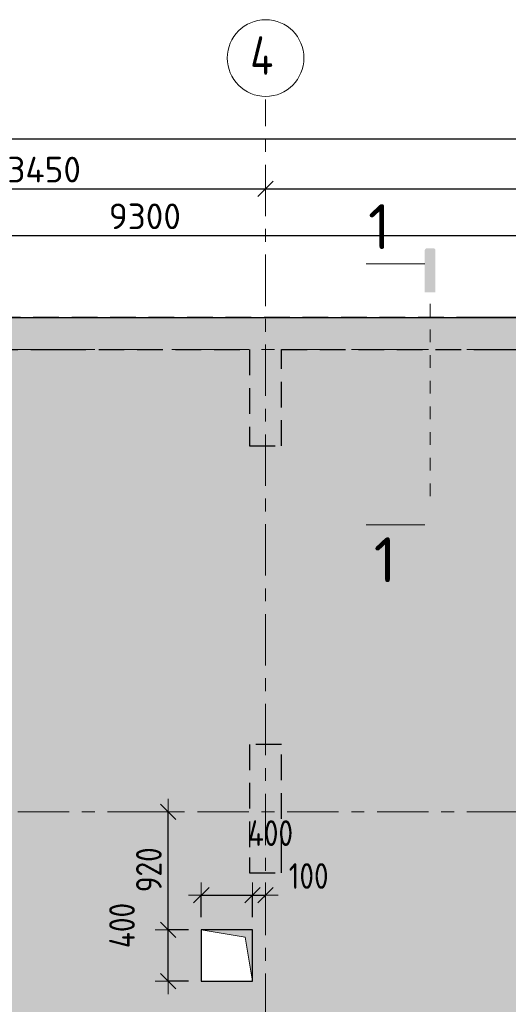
# Model space of a CAD drawing. Header units: metres. Extents: x -38 to 89, y -15 to 19.
# Tile 38 of 120: x 10.68 to 14.49, y 11.3 to 18.97. Entities that reach past the tile are written whole.
import ezdxf

# ---------------------------------------------------------------- set-up
doc = ezdxf.new("R2010")
doc.units = ezdxf.units.M
doc.header["$PDMODE"] = 65
for name, pattern in [('______11', [0.5, 0.4, -0.05, 0, -0.05]), ('______2', [0.27, 0.2, -0.07]), ('______5', [1.1, 0.8, -0.1, 0.1, -0.1]), ('______9', [0.1, 0, -0.1])]:
    doc.linetypes.add(name, pattern=pattern)
for name, color, linetype, lineweight in [('XR$2$Осевая линия (1)', 7, '______5', 13), ('XR$2$Размерная линия (1)', 7, 'Continuous', 13), ('XR$3$Перекрытие (1)', 7, 'Continuous', 35), ('XR$4$Заливка', 7, 'Continuous', 13), ('XR$4$Перекрытие (1)', 7, 'Continuous', 35), ('XR$4$Размерная линия (1)', 7, 'Continuous', 13), ('XR$6$Стена (1)', 7, 'Continuous', 35)]:
    doc.layers.add(name, color=color, linetype=linetype, lineweight=lineweight)
doc.layers.add('XR$3$Макрос проема_ отверстия', color=7, linetype='Continuous', lineweight=13, true_color=0x2d2d2d)
doc.styles.add('ISOCPEUR', font='txt')
doc.dimstyles.new('DIMSTYLE_3', dxfattribs={"dimtxt": 0.2, "dimasz": 0.2, "dimexe": 0, "dimexo": 0, "dimgap": 0.1, "dimtad": 2, "dimdec": 0, "dimlfac": 1000, "dimrnd": 5, "dimzin": 12, "dimdsep": 46, "dimtxsty": 'ISOCPEUR', "dimblk1": 'ALL_ML_STRICH', "dimblk2": 'ALL_ML_STRICH', "dimsah": 1, "dimcen": 0, "dimclrd": 7, "dimclre": 256, "dimclrt": 7, "dimadec": 0, "dimazin": 0, "dimtfac": 1, "dimtdec": 0, "dimtix": 1, "dimtmove": 2, "dimatfit": 3, "dimfxl": 0, "dimtzin": 0, "dimlwd": 0, "dimlwe": -3, "dimarcsym": 0})
doc.dimstyles.new('DIMSTYLE_6', dxfattribs={"dimtxt": 0.2, "dimasz": 0.2, "dimexe": 0, "dimexo": 0, "dimgap": 0.1, "dimtad": 2, "dimdec": 0, "dimlfac": 1000, "dimrnd": 5, "dimzin": 12, "dimdsep": 46, "dimtxsty": 'ISOCPEUR', "dimblk1": 'ALL_ML_STRICH', "dimblk2": 'ALL_ML_STRICH', "dimsah": 1, "dimcen": 0, "dimclrd": 7, "dimclre": 256, "dimclrt": 7, "dimadec": 0, "dimazin": 0, "dimtfac": 1, "dimtdec": 0, "dimtix": 1, "dimtmove": 2, "dimatfit": 3, "dimfxl": 0, "dimtvp": 1.2, "dimtzin": 0, "dimlwd": 0, "dimlwe": -3, "dimarcsym": 0})

# ---------------------------------------------------------------- blocks, each defined once
blk = doc.blocks.new('ALL_ML_STRICH')
at = {"color": 0, "linetype": 'ByBlock', "lineweight": -2}
for p, q in [((0, -0.5), (0, 0.5)), ((-1, 0), (0.5, 0)), ((-0.3, -0.3), (0.3, 0.3))]:
    blk.add_line(p, q, dxfattribs=at)
blk = doc.blocks.new('*D19')
at = {"layer": 'DEFPOINTS', "color": 7, "linetype": 'Continuous', "lineweight": 13, "transparency": 33554687}
for p in [(0.5, 18.0429), (0.5, 17.9468), (61.6, 17.1197)]:
    blk.add_point(p, dxfattribs=at)
at = {"layer": 'XR$2$Размерная линия (1)', "color": 9, "linetype": 'Continuous', "lineweight": -2, "true_color": 0xc7c7c7, "transparency": 33554687}
for p, q in [((0.5, 17.9668), (0.5, 18.0429)), ((61.6, 17.1397), (61.6, 18.0429))]:
    blk.add_line(p, q, dxfattribs=at)
at = {"layer": 'XR$2$Размерная линия (1)', "color": 7, "linetype": 'Continuous', "lineweight": -2, "transparency": 33554687}
blk.add_line((0.5, 18.0429), (61.6, 18.0429), dxfattribs=at)
at = {"layer": 'XR$2$Размерная линия (1)', "color": 7, "linetype": 'Continuous', "lineweight": 13, "transparency": 33554687, "xscale": 0.2, "yscale": 0.2, "zscale": 0.2, "rotation": 180}
blk.add_blockref('ALL_ML_STRICH', (0.5, 18.0429), dxfattribs=at)
at = {"layer": 'XR$2$Размерная линия (1)', "color": 7, "linetype": 'Continuous', "lineweight": 13, "transparency": 33554687, "xscale": 0.2, "yscale": 0.2, "zscale": 0.2}
blk.add_blockref('ALL_ML_STRICH', (61.6, 18.0429), dxfattribs=at)
at = {"layer": 'XR$2$Размерная линия (1)', "color": 7, "linetype": 'Continuous', "lineweight": 13, "transparency": 33554687, "insert": (31.1, 18.1929), "char_height": 0.2, "width": 1, "attachment_point": 5, "style": 'ISOCPEUR'}
blk.add_mtext('\\A1;{61100}', dxfattribs=at)
blk = doc.blocks.new('*D22')
at = {"layer": 'DEFPOINTS', "color": 7, "linetype": 'Continuous', "lineweight": 13, "transparency": 33554687}
for p in [(9.15, 17.6962), (9.15, 17.6528), (12.6, 17.6312)]:
    blk.add_point(p, dxfattribs=at)
at = {"layer": 'XR$2$Размерная линия (1)', "color": 9, "linetype": 'Continuous', "lineweight": -2, "true_color": 0xc7c7c7, "transparency": 33554687}
for p, q in [((9.15, 17.6762), (9.15, 17.6528)), ((12.6, 17.6512), (12.6, 17.6528))]:
    blk.add_line(p, q, dxfattribs=at)
at = {"layer": 'XR$2$Размерная линия (1)', "color": 7, "linetype": 'Continuous', "lineweight": -2, "transparency": 33554687}
blk.add_line((9.15, 17.6528), (12.6, 17.6528), dxfattribs=at)
at = {"layer": 'XR$2$Размерная линия (1)', "color": 7, "linetype": 'Continuous', "lineweight": 13, "transparency": 33554687, "xscale": 0.2, "yscale": 0.2, "zscale": 0.2, "rotation": 180}
blk.add_blockref('ALL_ML_STRICH', (9.15, 17.6528), dxfattribs=at)
at = {"layer": 'XR$2$Размерная линия (1)', "color": 7, "linetype": 'Continuous', "lineweight": 13, "transparency": 33554687, "xscale": 0.2, "yscale": 0.2, "zscale": 0.2}
blk.add_blockref('ALL_ML_STRICH', (12.6, 17.6528), dxfattribs=at)
at = {"layer": 'XR$2$Размерная линия (1)', "color": 7, "linetype": 'Continuous', "lineweight": 13, "transparency": 33554687, "insert": (10.875, 17.8028), "char_height": 0.2, "width": 0.8, "attachment_point": 5, "style": 'ISOCPEUR'}
blk.add_mtext('\\A1;{3450}', dxfattribs=at)
blk = doc.blocks.new('*D23')
at = {"layer": 'DEFPOINTS', "color": 7, "linetype": 'Continuous', "lineweight": 13, "transparency": 33554687}
for p in [(19.08, 18.0574), (12.6, 17.6528), (12.6, 17.6312)]:
    blk.add_point(p, dxfattribs=at)
at = {"layer": 'XR$2$Размерная линия (1)', "color": 9, "linetype": 'Continuous', "lineweight": -2, "true_color": 0xc7c7c7, "transparency": 33554687}
for p, q in [((19.08, 18.0374), (19.08, 17.6528)), ((12.6, 17.6512), (12.6, 17.6528))]:
    blk.add_line(p, q, dxfattribs=at)
at = {"layer": 'XR$2$Размерная линия (1)', "color": 7, "linetype": 'Continuous', "lineweight": -2, "transparency": 33554687}
blk.add_line((12.6, 17.6528), (19.08, 17.6528), dxfattribs=at)
at = {"layer": 'XR$2$Размерная линия (1)', "color": 7, "linetype": 'Continuous', "lineweight": 13, "transparency": 33554687, "xscale": 0.2, "yscale": 0.2, "zscale": 0.2, "rotation": 180}
blk.add_blockref('ALL_ML_STRICH', (12.6, 17.6528), dxfattribs=at)
at = {"layer": 'XR$2$Размерная линия (1)', "color": 7, "linetype": 'Continuous', "lineweight": 13, "transparency": 33554687, "xscale": 0.2, "yscale": 0.2, "zscale": 0.2}
blk.add_blockref('ALL_ML_STRICH', (19.08, 17.6528), dxfattribs=at)
at = {"layer": 'XR$2$Размерная линия (1)', "color": 7, "linetype": 'Continuous', "lineweight": 13, "transparency": 33554687, "insert": (15.84, 17.8028), "char_height": 0.2, "width": 0.8, "attachment_point": 5, "style": 'ISOCPEUR'}
blk.add_mtext('\\A1;{6480}', dxfattribs=at)
blk = doc.blocks.new('Отображение проема', base_point=(-1.158, -49.309))
at = {"layer": 'XR$3$Макрос проема_ отверстия', "true_color": 0x000000, "transparency": 33554687}
blk.add_hatch(color=18, dxfattribs=at).paths.add_polyline_path([(-1.158, -50.109), (-1.045, -49.423), (-0.358, -49.309), (-1.158, -49.309)])
at = {"layer": 'XR$3$Макрос проема_ отверстия', "transparency": 33554687}
for p, q in [((-1.158, -50.109), (-1.158, -49.309)), ((-1.158, -49.309), (-0.358, -49.309)), ((-1.045, -49.423), (-0.358, -49.309)), ((-1.158, -50.109), (-1.045, -49.423))]:
    blk.add_line(p, q, dxfattribs=at)
blk = doc.blocks.new('*D125')
at = {"layer": 'DEFPOINTS', "color": 7, "linetype": 'Continuous', "lineweight": 13, "transparency": 33554687}
for p in [(12.1, 12.1498), (12.1, 11.88), (12.5, 11.88)]:
    blk.add_point(p, dxfattribs=at)
at = {"layer": 'XR$4$Размерная линия (1)', "color": 9, "linetype": 'Continuous', "lineweight": -2, "true_color": 0xc7c7c7, "transparency": 33554687}
for p, q in [((12.1, 11.98), (12.1, 12.1498)), ((12.5, 11.98), (12.5, 12.1498))]:
    blk.add_line(p, q, dxfattribs=at)
at = {"layer": 'XR$4$Размерная линия (1)', "color": 7, "linetype": 'Continuous', "lineweight": -2, "transparency": 33554687}
blk.add_line((12.1, 12.1498), (12.5, 12.1498), dxfattribs=at)
at = {"layer": 'XR$4$Размерная линия (1)', "color": 7, "linetype": 'Continuous', "lineweight": 13, "transparency": 33554687, "xscale": 0.2, "yscale": 0.2, "zscale": 0.2, "rotation": 180}
blk.add_blockref('ALL_ML_STRICH', (12.1, 12.1498), dxfattribs=at)
at = {"layer": 'XR$4$Размерная линия (1)', "color": 7, "linetype": 'Continuous', "lineweight": 13, "transparency": 33554687, "xscale": 0.2, "yscale": 0.2, "zscale": 0.2}
blk.add_blockref('ALL_ML_STRICH', (12.5, 12.1498), dxfattribs=at)
at = {"layer": 'XR$4$Размерная линия (1)', "color": 7, "linetype": 'Continuous', "lineweight": 13, "transparency": 33554687, "insert": (12.6391, 12.6337), "char_height": 0.2, "width": 0.5, "attachment_point": 5, "style": 'ISOCPEUR'}
blk.add_mtext('\\W0.83;\\A1;{400}', dxfattribs=at)
blk = doc.blocks.new('*D126')
at = {"layer": 'DEFPOINTS', "color": 7, "linetype": 'Continuous', "lineweight": 13, "transparency": 33554687}
for p in [(12.5, 12.1498), (12.6, 12.031), (12.5, 11.88)]:
    blk.add_point(p, dxfattribs=at)
at = {"layer": 'XR$4$Размерная линия (1)', "color": 9, "linetype": 'Continuous', "lineweight": -2, "true_color": 0xc7c7c7, "transparency": 33554687}
for p, q in [((12.5, 11.98), (12.5, 12.1498)), ((12.6, 12.131), (12.6, 12.1498))]:
    blk.add_line(p, q, dxfattribs=at)
at = {"layer": 'XR$4$Размерная линия (1)', "color": 7, "linetype": 'Continuous', "lineweight": -2, "transparency": 33554687}
blk.add_line((12.5, 12.1498), (12.6, 12.1498), dxfattribs=at)
at = {"layer": 'XR$4$Размерная линия (1)', "color": 7, "linetype": 'Continuous', "lineweight": 13, "transparency": 33554687, "xscale": 0.2, "yscale": 0.2, "zscale": 0.2, "rotation": 180}
blk.add_blockref('ALL_ML_STRICH', (12.5, 12.1498), dxfattribs=at)
at = {"layer": 'XR$4$Размерная линия (1)', "color": 7, "linetype": 'Continuous', "lineweight": 13, "transparency": 33554687, "xscale": 0.2, "yscale": 0.2, "zscale": 0.2}
blk.add_blockref('ALL_ML_STRICH', (12.6, 12.1498), dxfattribs=at)
at = {"layer": 'XR$4$Размерная линия (1)', "color": 7, "linetype": 'Continuous', "lineweight": 13, "transparency": 33554687, "insert": (12.9369, 12.2996), "char_height": 0.2, "width": 0.5, "attachment_point": 5, "style": 'ISOCPEUR'}
blk.add_mtext('\\W0.83;\\A1;{100}', dxfattribs=at)
blk = doc.blocks.new('*D132')
at = {"layer": 'DEFPOINTS', "color": 7, "linetype": 'Continuous', "lineweight": 13, "transparency": 33554687}
for p in [(12.1, 11.88), (11.8413, 11.48), (12.1, 11.48)]:
    blk.add_point(p, dxfattribs=at)
at = {"layer": 'XR$4$Размерная линия (1)', "color": 9, "linetype": 'Continuous', "lineweight": -2, "true_color": 0xc7c7c7, "transparency": 33554687}
for p, q in [((12, 11.88), (11.8413, 11.88)), ((12, 11.48), (11.8413, 11.48))]:
    blk.add_line(p, q, dxfattribs=at)
at = {"layer": 'XR$4$Размерная линия (1)', "color": 7, "linetype": 'Continuous', "lineweight": -2, "transparency": 33554687}
blk.add_line((11.8413, 11.48), (11.8413, 11.88), dxfattribs=at)
at = {"layer": 'XR$4$Размерная линия (1)', "color": 7, "linetype": 'Continuous', "lineweight": 13, "transparency": 33554687, "xscale": 0.2, "yscale": 0.2, "zscale": 0.2}
for p, rotation in [((11.8413, 11.88), 90), ((11.8413, 11.48), 270)]:
    blk.add_blockref('ALL_ML_STRICH', p, dxfattribs=dict(at, rotation=rotation))
at = {"layer": 'XR$4$Размерная линия (1)', "color": 7, "linetype": 'Continuous', "lineweight": 13, "transparency": 33554687, "insert": (11.482, 11.9139), "char_height": 0.2, "width": 0.5, "attachment_point": 5, "rotation": 90, "style": 'ISOCPEUR'}
blk.add_mtext('\\W0.83;\\A1;{400}', dxfattribs=at)
blk = doc.blocks.new('*D133')
at = {"layer": 'DEFPOINTS', "color": 7, "linetype": 'Continuous', "lineweight": 13, "transparency": 33554687}
for p in [(11.9385, 12.8), (11.8413, 11.88), (12.1, 11.88)]:
    blk.add_point(p, dxfattribs=at)
at = {"layer": 'XR$4$Размерная линия (1)', "color": 9, "linetype": 'Continuous', "lineweight": -2, "true_color": 0xc7c7c7, "transparency": 33554687}
for p, q in [((11.8413, 12.8), (11.8413, 12.8)), ((12, 11.88), (11.8413, 11.88))]:
    blk.add_line(p, q, dxfattribs=at)
at = {"layer": 'XR$4$Размерная линия (1)', "color": 7, "linetype": 'Continuous', "lineweight": -2, "transparency": 33554687}
blk.add_line((11.8413, 11.88), (11.8413, 12.8), dxfattribs=at)
at = {"layer": 'XR$4$Размерная линия (1)', "color": 7, "linetype": 'Continuous', "lineweight": 13, "transparency": 33554687, "xscale": 0.2, "yscale": 0.2, "zscale": 0.2}
for p, rotation in [((11.8413, 12.8), 90), ((11.8413, 11.88), 270)]:
    blk.add_blockref('ALL_ML_STRICH', p, dxfattribs=dict(at, rotation=rotation))
at = {"layer": 'XR$4$Размерная линия (1)', "color": 7, "linetype": 'Continuous', "lineweight": 13, "transparency": 33554687, "insert": (11.6913, 12.3483), "char_height": 0.2, "width": 0.5, "attachment_point": 5, "rotation": 90, "style": 'ISOCPEUR'}
blk.add_mtext('\\W0.83;\\A1;{920}', dxfattribs=at)
blk = doc.blocks.new('*D499')
at = {"layer": 'DEFPOINTS', "color": 7, "linetype": 'Continuous', "lineweight": 13, "transparency": 33554687}
for p in [(7, 17.2887), (7, 16.65), (16.3, 16.65)]:
    blk.add_point(p, dxfattribs=at)
at = {"layer": 'XR$4$Размерная линия (1)', "color": 9, "linetype": 'Continuous', "lineweight": -2, "true_color": 0xc7c7c7, "transparency": 33554687}
for p, q in [((7, 16.75), (7, 17.2887)), ((16.3, 16.75), (16.3, 17.2887))]:
    blk.add_line(p, q, dxfattribs=at)
at = {"layer": 'XR$4$Размерная линия (1)', "color": 7, "linetype": 'Continuous', "lineweight": -2, "transparency": 33554687}
blk.add_line((7, 17.2887), (16.3, 17.2887), dxfattribs=at)
at = {"layer": 'XR$4$Размерная линия (1)', "color": 7, "linetype": 'Continuous', "lineweight": 13, "transparency": 33554687, "xscale": 0.2, "yscale": 0.2, "zscale": 0.2, "rotation": 180}
blk.add_blockref('ALL_ML_STRICH', (7, 17.2887), dxfattribs=at)
at = {"layer": 'XR$4$Размерная линия (1)', "color": 7, "linetype": 'Continuous', "lineweight": 13, "transparency": 33554687, "xscale": 0.2, "yscale": 0.2, "zscale": 0.2}
blk.add_blockref('ALL_ML_STRICH', (16.3, 17.2887), dxfattribs=at)
at = {"layer": 'XR$4$Размерная линия (1)', "color": 7, "linetype": 'Continuous', "lineweight": 13, "transparency": 33554687, "insert": (11.66, 17.4387), "char_height": 0.2, "width": 0.8, "attachment_point": 5, "style": 'ISOCPEUR'}
blk.add_mtext('\\A1;{9300}', dxfattribs=at)

msp = doc.modelspace()

# ---------------------------------------------------------------- hatches: boundary and pattern name
at = {"linetype": 'Continuous', "lineweight": 25, "true_color": 0x000000, "transparency": 33554687}
for points in [[(13.8419, 17.1736), (13.8424, 17.1761), (13.8432, 17.1785), (13.8444, 17.1808), (13.8458, 17.1829), (13.8475, 17.1849), (13.8494, 17.1865), (13.8515, 17.188), (13.8538, 17.1891), (13.8562, 17.1899), (13.8587, 17.1904), (13.8613, 17.1906), (13.9058, 17.1906), (13.9084, 17.1904), (13.9109, 17.1899), (13.9133, 17.1891), (13.9156, 17.188), (13.9177, 17.1865), (13.9196, 17.1849), (13.9213, 17.1829), (13.9227, 17.1808), (13.9239, 17.1785), (13.9247, 17.1761), (13.9252, 17.1736), (13.9254, 17.171), (13.9254, 16.8461), (13.8418, 16.8461), (13.8418, 17.171)], [(13.8419, 14.9306), (13.8418, 14.9332), (13.8418, 15.2581), (13.9254, 15.2581), (13.9254, 14.9332), (13.9252, 14.9306), (13.9247, 14.9281), (13.9239, 14.9257), (13.9227, 14.9234), (13.9213, 14.9213), (13.9196, 14.9193), (13.9177, 14.9177), (13.9156, 14.9162), (13.9133, 14.9151), (13.9109, 14.9143), (13.9084, 14.9138), (13.9058, 14.9136), (13.8613, 14.9136), (13.8587, 14.9138), (13.8562, 14.9143), (13.8538, 14.9151), (13.8515, 14.9162), (13.8494, 14.9177), (13.8475, 14.9193), (13.8458, 14.9213), (13.8444, 14.9234), (13.8432, 14.9257), (13.8424, 14.9281)]]:
    msp.add_hatch(color=18, dxfattribs=at).paths.add_polyline_path(points, flags=16)
at = {"layer": 'XR$4$Заливка', "linetype": 'Continuous', "lineweight": 13, "true_color": 0xf1f1f1, "transparency": 33554687}
h = msp.add_hatch(color=7, dxfattribs=at)
h.paths.add_polyline_path([(16.1, 14.59), (16.1, 16.65), (7.2, 16.65), (7.2, 15.4), (1.8, 15.4), (1.8, 16.65), (0.25, 16.65), (0.25, 14.05), (0.175, 14.05), (0.175, -0.25), (6.45, -0.25), (6.45, 0.95), (11.85, 0.95), (11.85, -0.25), (16.75, -0.25), (16.75, 0.95), (22.15, 0.95), (22.15, -0.25), (28.375, -0.25), (28.375, 1.2), (32.625, 1.2), (32.625, -0.25), (32.675, -0.25), (32.675, 16.65), (32.625, 16.65), (32.625, 15.4), (26.03, 15.4), (26.03, 16.65), (23.6503, 16.65), (23.6503, 11.79), (21.88, 11.79), (21.88, 16.65), (19.08, 16.65), (19.08, 14.59)])
h.paths.add_polyline_path([(27.93, 14.15), (28.13, 14.15), (28.13, 13.75), (27.93, 13.75)], flags=16)
h.paths.add_polyline_path([(28.33, 10), (28.33, 10.4), (28.53, 10.4), (28.53, 10)], flags=16)
h.paths.add_polyline_path([(28.33, 11.6), (28.53, 11.6), (28.53, 11.2), (28.33, 11.2)], flags=16)
h.paths.add_polyline_path([(28.33, 12.8), (28.53, 12.8), (28.53, 12.4), (28.33, 12.4)], flags=16)
h.paths.add_polyline_path([(21.68, 15.675), (21.73, 15.675), (21.73, 15.625), (21.68, 15.625)], flags=16)
h.paths.add_polyline_path([(21.63, 16.2), (21.53, 16.2), (21.53, 16.4), (21.63, 16.4)], flags=16)
h.paths.add_polyline_path([(1.3, 7.2), (1.3, 7.15), (1.25, 7.15), (1.25, 7.2)], flags=16)
h.paths.add_polyline_path([(30.3763, 5.6203), (30.3523, 5.6281), (30.3319, 5.643), (30.3171, 5.6634), (30.3093, 5.6874), (30.3093, 5.7126), (30.3171, 5.7366), (30.3319, 5.757), (30.3523, 5.7719), (30.3763, 5.7797), (30.4016, 5.7797), (30.4256, 5.7719), (30.446, 5.757), (30.4608, 5.7366), (30.4686, 5.7126), (30.4686, 5.6874), (30.4608, 5.6634), (30.446, 5.643), (30.4256, 5.6281), (30.4016, 5.6203)], flags=16)
h.paths.add_polyline_path([(1.3, 7.45), (1.3, 7.4), (1.25, 7.4), (1.25, 7.45)], flags=16)
h.paths.add_polyline_path([(12.75, 10.1), (12.7, 10.1), (12.7, 10.15), (12.75, 10.15)], flags=16)
h.paths.add_polyline_path([(12.75, 10.65), (12.7, 10.65), (12.7, 10.7), (12.75, 10.7)], flags=16)
h.paths.add_polyline_path([(29.87, 9.6), (29.87, 9.2), (29.67, 9.2), (29.67, 9.6)], flags=16)
h.paths.add_polyline_path([(32.05, 8.93), (32.45, 8.93), (32.45, 8.53), (32.05, 8.53)], flags=16)
h.paths.add_polyline_path([(32.25, 5.54), (32.45, 5.54), (32.45, 5.14), (32.25, 5.14)], flags=16)
h.paths.add_polyline_path([(32.25, 5.82), (32.45, 5.82), (32.45, 5.62), (32.25, 5.62)], flags=16)
h.paths.add_polyline_path([(4.4, 14.95), (4.2, 14.95), (4.2, 15.35), (4.4, 15.35)], flags=16)
h.paths.add_polyline_path([(4.8, 15.35), (4.8, 14.95), (4.6, 14.95), (4.6, 15.35)], flags=16)
h.paths.add_polyline_path([(12.475, 9.2), (12.125, 9.2), (12.125, 9.4), (12.475, 9.4)], flags=16)
h.paths.add_polyline_path([(4.94, 7.2), (4.94, 6.8), (4.54, 6.8), (4.54, 7.2)], flags=16)
h.paths.add_polyline_path([(14.0049, 9.3), (13.6049, 9.3), (13.6049, 9.7), (14.0049, 9.7)], flags=16)
h.paths.add_polyline_path([(14.25, 7.1), (13.85, 7.1), (13.85, 7.32), (14.25, 7.32)], flags=16)
h.paths.add_polyline_path([(19.35, 1), (19.15, 1), (19.15, 1.4), (19.35, 1.4)], flags=16)
h.paths.add_polyline_path([(19.35, 4.32), (19.3, 4.32), (19.3, 4.37), (19.35, 4.37)], flags=16)
h.paths.add_polyline_path([(19.75, 1), (19.55, 1), (19.55, 1.4), (19.75, 1.4)], flags=16)
h.paths.add_polyline_path([(21.45, 7.2), (21.45, 6.85), (21.25, 6.85), (21.25, 7.2)], flags=16)
h.paths.add_polyline_path([(21.65, 6.87), (21.65, 7.27), (22.05, 7.27), (22.05, 6.87)], flags=16)
h.paths.add_polyline_path([(19.35, 4.92), (19.35, 4.87), (19.3, 4.87), (19.3, 4.92)], flags=16)
h.paths.add_polyline_path([(22.795, 9.52), (23.295, 9.52), (23.295, 9.36), (22.795, 9.36)], flags=16)
h.paths.add_polyline_path([(19.325, 7.2), (19.325, 6.85), (19.125, 6.85), (19.125, 7.2)], flags=16)
h.paths.add_polyline_path([(16.17, 4.72), (16.17, 5.12), (16.57, 5.12), (16.57, 4.72)], flags=16)
h.paths.add_polyline_path([(22.58, 9.505), (22.58, 9.125), (21.88, 9.125), (21.88, 9.505)], flags=16)
h.paths.add_polyline_path([(8.85, 1), (8.85, 1.4), (9.05, 1.4), (9.05, 1)], flags=16)
h.paths.add_polyline_path([(9.25, 1.4), (9.45, 1.4), (9.45, 1), (9.25, 1)], flags=16)
h.paths.add_polyline_path([(23.445, 9.36), (23.445, 9.52), (23.715, 9.52), (23.715, 9.36)], flags=16)
h.paths.add_polyline_path([(23.8, 4.92), (23.85, 4.92), (23.85, 4.87), (23.8, 4.87)], flags=16)
h.paths.add_polyline_path([(25.98, 16.4), (25.98, 16.3), (25.78, 16.3), (25.78, 16.4)], flags=16)
h.paths.add_polyline_path([(26.233, 4.8037), (26.2181, 4.8241), (26.2103, 4.8481), (26.2103, 4.8733), (26.2181, 4.8973), (26.233, 4.9177), (26.2534, 4.9326), (26.2774, 4.9404), (26.3026, 4.9404), (26.3266, 4.9326), (26.347, 4.9177), (26.3619, 4.8973), (26.3697, 4.8733), (26.3697, 4.8481), (26.3619, 4.8241), (26.347, 4.8037), (26.3266, 4.7888), (26.3026, 4.781), (26.2774, 4.781), (26.2534, 4.7888)], flags=16)
h.paths.add_polyline_path([(25.85, 6.87), (25.85, 7.27), (26.25, 7.27), (26.25, 6.87)], flags=16)
h.paths.add_polyline_path([(23.85, 4.37), (23.85, 4.32), (23.8, 4.32), (23.8, 4.37)], flags=16)
h.paths.add_polyline_path([(26.23, 14.6), (26.43, 14.6), (26.43, 14.2), (26.23, 14.2)], flags=16)
h.paths.add_polyline_path([(5.73, 10.925), (5.73, 10.675), (5.48, 10.675), (5.48, 10.925)], flags=16)
h.paths.add_polyline_path([(6.1, 11.5), (6.3, 11.5), (6.3, 11.15), (6.1, 11.15)], flags=16)
h.paths.add_polyline_path([(6.02, 11.5), (6.02, 11.1), (5.62, 11.1), (5.62, 11.5)], flags=16)
h.paths.add_polyline_path([(5.2, 11.5), (5.4, 11.5), (5.4, 11.15), (5.2, 11.15)], flags=16)
h.paths.add_polyline_path([(7.7499, 11.775), (7.7499, 11.725), (7.6999, 11.725), (7.6999, 11.775)], flags=16)
h.paths.add_polyline_path([(12.1, 11.48), (12.1, 11.88), (12.5, 11.88), (12.5, 11.48)], flags=16)
h.paths.add_polyline_path([(26.23, 15.2), (26.43, 15.2), (26.43, 14.8), (26.23, 14.8)], flags=16)
h.paths.add_polyline_path([(26.23, 13), (26.23, 13.4), (26.43, 13.4), (26.43, 13)], flags=16)
h.paths.add_polyline_path([(26.23, 9.53), (26.63, 9.53), (26.63, 9.13), (26.23, 9.13)], flags=16)
h.paths.add_polyline_path([(23.625, 6.47), (23.625, 6.67), (23.825, 6.67), (23.825, 6.47)], flags=16)
h.paths.add_polyline_path([(23.51, 7.17), (23.91, 7.17), (23.91, 6.87), (23.51, 6.87)], flags=16)
h.paths.add_polyline_path([(21.6895, 4.8733), (21.6895, 4.8481), (21.6817, 4.8241), (21.6669, 4.8037), (21.6465, 4.7888), (21.6225, 4.781), (21.5973, 4.781), (21.5733, 4.7888), (21.5528, 4.8037), (21.538, 4.8241), (21.5302, 4.8481), (21.5302, 4.8733), (21.538, 4.8973), (21.5528, 4.9177), (21.5733, 4.9326), (21.5973, 4.9404), (21.6225, 4.9404), (21.6465, 4.9326), (21.6669, 4.9177), (21.6817, 4.8973)], flags=16)
h.paths.add_polyline_path([(28.33, 13.4), (28.53, 13.4), (28.53, 13), (28.33, 13)], flags=16)
h.paths.add_polyline_path([(13.85, 5.21), (13.85, 5.56), (14.05, 5.56), (14.05, 5.21)], flags=16)
h.paths.add_polyline_path([(13.65, 5.42), (13.65, 5.02), (13.25, 5.02), (13.25, 5.42)], flags=16)
h.paths.add_polyline_path([(13.85, 4.68), (13.85, 5.13), (14.1, 5.13), (14.1, 4.68)], flags=16)
h.paths.add_polyline_path([(13.65, 4.9), (13.65, 4.7), (13.3, 4.7), (13.3, 4.9)], flags=16)
h.paths.add_polyline_path([(16.46, 7.55), (16.46, 7.9), (16.66, 7.9), (16.66, 7.55)], flags=16)
h.paths.add_polyline_path([(11.4302, 5.0967), (11.438, 5.0727), (11.438, 5.0475), (11.4302, 5.0235), (11.4153, 5.003), (11.3949, 4.9882), (11.3709, 4.9804), (11.3457, 4.9804), (11.3217, 4.9882), (11.3013, 5.003), (11.2864, 5.0235), (11.2786, 5.0475), (11.2786, 5.0727), (11.2864, 5.0967), (11.3013, 5.1171), (11.3217, 5.132), (11.3457, 5.1398), (11.3709, 5.1398), (11.3949, 5.132), (11.4153, 5.1171)], flags=16)
h.paths.add_polyline_path([(9.25, 4.0881), (9.35, 4.0881), (9.35, 3.8881), (9.25, 3.8881)], flags=16)
h.paths.add_polyline_path([(8.3403, 3.521), (8.5403, 3.521), (8.5403, 3.421), (8.3403, 3.421)], flags=16)
h.paths.add_polyline_path([(15.37, 7.1), (15.37, 7.3), (15.57, 7.3), (15.57, 7.1)], flags=16)
h.paths.add_polyline_path([(17.11, 7.65), (17.11, 7.4), (16.86, 7.4), (16.86, 7.65)], flags=16)
h.paths.add_polyline_path([(16.37, 7.3), (16.57, 7.3), (16.57, 7.1), (16.37, 7.1)], flags=16)
h.paths.add_polyline_path([(13.65, 5.7), (13.65, 5.5), (13.3, 5.5), (13.3, 5.7)], flags=16)
h.paths.add_polyline_path([(28.33, 13.6), (28.33, 14), (28.53, 14), (28.53, 13.6)], flags=16)
h.paths.add_polyline_path([(9.275, 6.87), (9.325, 6.87), (9.325, 6.82), (9.275, 6.82)], flags=16)
h.paths.add_polyline_path([(16.86, 9.09), (16.86, 9.49), (17.26, 9.49), (17.26, 9.09)], flags=16)
h.paths.add_polyline_path([(12.7, 7.75), (12.9, 7.75), (12.9, 7.4), (12.7, 7.4)], flags=16)
h.paths.add_polyline_path([(9.275, 6.32), (9.325, 6.32), (9.325, 6.27), (9.275, 6.27)], flags=16)
h.paths.add_polyline_path([(17.5, 9.28), (17.5, 9.08), (17.3, 9.08), (17.3, 9.28)], flags=16)
h.paths.add_polyline_path([(16.86, 8.8), (16.86, 9), (17.21, 9), (17.21, 8.8)], flags=16)
h.paths.add_polyline_path([(18.38, 9.485), (18.63, 9.485), (18.63, 9.235), (18.38, 9.235)], flags=16)
h.paths.add_polyline_path([(8.7, 5.18), (8.7, 5.38), (9.05, 5.38), (9.05, 5.18)], flags=16)
h.paths.add_polyline_path([(28.53, 15.2), (28.53, 14.8), (28.33, 14.8), (28.33, 15.2)], flags=16)
h.paths.add_polyline_path([(4.265, 12.51), (4.265, 12.71), (4.365, 12.71), (4.365, 12.51)], flags=16)
h.paths.add_polyline_path([(4.635, 12.19), (4.735, 12.19), (4.735, 11.99), (4.635, 11.99)], flags=16)
h.paths.add_polyline_path([(7.1499, 11.725), (7.1499, 11.775), (7.1999, 11.775), (7.1999, 11.725)], flags=16)
h.paths.add_polyline_path([(18.68, 14.54), (18.88, 14.54), (18.88, 14.14), (18.68, 14.14)], flags=16)
h.paths.add_polyline_path([(28.33, 14.6), (28.53, 14.6), (28.53, 14.2), (28.33, 14.2)], flags=16)
h.paths.add_polyline_path([(0.535, 9.09), (0.635, 9.09), (0.635, 8.89), (0.535, 8.89)], flags=16)
h.paths.add_polyline_path([(26.23, 13.6), (26.23, 14), (26.43, 14), (26.43, 13.6)], flags=16)
h.paths.add_polyline_path([(0.535, 6.41), (0.635, 6.41), (0.635, 6.21), (0.535, 6.21)], flags=16)
h.paths.add_polyline_path([(7.815, 9.22), (7.815, 9.38), (8.475, 9.38), (8.475, 9.22)], flags=16)
h.paths.add_polyline_path([(0.7, 7.45), (0.75, 7.45), (0.75, 7.4), (0.7, 7.4)], flags=16)
h.paths.add_polyline_path([(8.645, 9.38), (9.115, 9.38), (9.115, 9.22), (8.645, 9.22)], flags=16)
h.paths.add_polyline_path([(0.75, 7.2), (0.75, 7.15), (0.7, 7.15), (0.7, 7.2)], flags=16)

# ---------------------------------------------------------------- linework, layer by layer
at = {"color": 7, "linetype": 'Continuous', "lineweight": 13, "transparency": 33554687}
for p, q in [((13.8418, 17.0691), (13.385, 17.0691)), ((13.8418, 15.0351), (13.385, 15.0351))]:
    msp.add_line(p, q, dxfattribs=at)
at = {"color": 7, "linetype": '______9', "lineweight": 13, "transparency": 33554687}
msp.add_line((13.8836, 15.2581), (13.8836, 16.8461), dxfattribs=at)
at = {"layer": 'XR$2$Осевая линия (1)', "color": 253, "linetype": '______11', "lineweight": 13, "true_color": 0xa0a0a0, "transparency": 33554687}
for p, q in [((12.6, 8.34), (12.6, 18.35)), ((-2.63, 16.4), (62.6, 16.4)), ((-2.63, 12.8), (62.6, 12.8))]:
    msp.add_line(p, q, dxfattribs=at)
at = {"layer": 'XR$2$Осевая линия (1)', "color": 7, "linetype": 'Continuous', "lineweight": 13, "transparency": 33554687}
msp.add_circle((12.6013, 18.6717), 0.2988, dxfattribs=at)
at = {"layer": 'XR$3$Перекрытие (1)', "color": 7, "linetype": 'Continuous', "lineweight": 13, "transparency": 33554687}
for p, q in [((16.3, 16.65), (7, 16.65)), ((12.1, 11.88), (12.1, 11.48)), ((12.5, 11.88), (12.1, 11.88)), ((12.5, 11.48), (12.5, 11.88)), ((12.1, 11.48), (12.5, 11.48))]:
    msp.add_line(p, q, dxfattribs=at)
at = {"layer": 'XR$4$Перекрытие (1)', "color": 7, "linetype": 'Continuous', "lineweight": 25, "transparency": 33554687}
for p, q in [((7, 16.65), (16.3, 16.65)), ((12.1, 11.88), (12.1, 11.48)), ((12.5, 11.88), (12.1, 11.88)), ((12.5, 11.48), (12.5, 11.88)), ((12.1, 11.48), (12.5, 11.48))]:
    msp.add_line(p, q, dxfattribs=at)
at = {"layer": 'XR$6$Стена (1)', "color": 253, "linetype": '______2', "lineweight": -3, "true_color": 0xa0a0a0, "transparency": 33554687}
for p, q in [((14.2896, 16.65), (9.15, 16.65)), ((14.2896, 16.65), (14.4896, 16.65)), ((14.4896, 16.65), (14.2896, 16.65)), ((19.08, 16.65), (14.4896, 16.65)), ((9.27, 16.4), (10.88, 16.4)), ((10.88, 16.4), (11, 16.4)), ((11, 16.4), (12.475, 16.4)), ((12.475, 16.4), (12.475, 15.65)), ((12.725, 15.65), (12.725, 16.4)), ((12.725, 16.4), (14.2396, 16.4)), ((14.2396, 16.4), (14.3596, 16.4)), ((14.3596, 16.4), (15.82, 16.4)), ((12.475, 15.65), (12.725, 15.65)), ((12.525, 15.65), (12.605, 15.65)), ((12.475, 13.325), (12.475, 12.445)), ((12.725, 13.325), (12.475, 13.325)), ((12.725, 12.445), (12.725, 13.325)), ((12.475, 12.445), (12.475, 12.325)), ((12.725, 12.325), (12.725, 12.445)), ((12.475, 12.325), (12.725, 12.325))]:
    msp.add_line(p, q, dxfattribs=at)

# ---------------------------------------------------------------- block references
at = {"layer": 'XR$3$Макрос проема_ отверстия', "transparency": 33554687, "xscale": 0.5000000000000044, "yscale": 0.4999999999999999, "rotation": 270}
msp.add_blockref('Отображение проема', (12.5, 11.88), dxfattribs=at)

# ---------------------------------------------------------------- texts
at = {"color": 7, "linetype": 'Continuous', "lineweight": 13, "transparency": 33554687, "char_height": 0.35, "width": 0.272222, "attachment_point": 5, "style": 'ISOCPEUR'}
for insert in [(13.4877, 17.3581), (13.5321, 14.7629)]:
    msp.add_mtext('\\A1;{\\fISOCPEUR|i0|b0;\\H0.350000;\\W1.000000;\\C7;1}\\P', dxfattribs=dict(at, insert=insert))
at = {"layer": 'XR$2$Осевая линия (1)', "color": 7, "linetype": 'Continuous', "lineweight": 13, "transparency": 33554687, "insert": (12.4813, 18.5412), "char_height": 0.3, "width": 0.359833, "attachment_point": 7, "style": 'ISOCPEUR'}
msp.add_mtext('\\W0.80;4', dxfattribs=at)

# ---------------------------------------------------------------- dimensions: what is measured, and where the dimension line sits
at = {"layer": 'XR$2$Размерная линия (1)', "color": 7, "linetype": 'Continuous', "lineweight": 13, "transparency": 33554687}
for base, p1, p2, picture, middle in [((61.6, 18.0429), (0.5, 17.9668), (61.6, 17.1397), '*D19', (31.1, 18.1929)), ((19.08, 17.6528), (12.6, 17.6512), (19.08, 18.0374), '*D23', (15.84, 17.8028)), ((12.6, 17.6528), (9.15, 17.6762), (12.6, 17.6512), '*D22', (10.875, 17.8028))]:
    dim = msp.add_linear_dim(base=base, p1=p1, p2=p2, dimstyle='DIMSTYLE_3', override={"dimpost": '<>', "dimclrd": 7, "dimclre": 9, "dimclrt": 7, "dimlwd": 0, "dimlwe": 65533}, dxfattribs=at)
    dim.commit()
    dim.dimension.update_dxf_attribs({"geometry": picture, "text_midpoint": middle, "dimtype": 160})
at = {"layer": 'XR$4$Размерная линия (1)', "color": 7, "linetype": 'Continuous', "lineweight": 13, "transparency": 33554687}
for base, p1, p2, dimstyle, picture, middle in [((16.3, 17.2887), (7, 16.75), (16.3, 16.75), 'DIMSTYLE_3', '*D499', (11.66, 17.4387)), ((12.5, 12.1498), (12.1, 11.98), (12.5, 11.98), 'DIMSTYLE_6', '*D125', (12.6391, 12.6337)), ((12.6, 12.1498), (12.5, 11.98), (12.6, 12.131), 'DIMSTYLE_6', '*D126', (12.9369, 12.2996))]:
    dim = msp.add_linear_dim(base=base, p1=p1, p2=p2, dimstyle=dimstyle, override={"dimpost": '<>', "dimclrd": 7, "dimclre": 9, "dimclrt": 7, "dimlwd": 0, "dimlwe": 65533}, dxfattribs=at)
    dim.commit()
    dim.dimension.update_dxf_attribs({"geometry": picture, "text_midpoint": middle, "dimtype": 160})
for base, p1, p2, dimstyle, picture, middle in [((11.8413, 12.8), (12, 11.88), (11.8413, 12.8), 'DIMSTYLE_3', '*D133', (11.6913, 12.3483)), ((11.8413, 11.88), (12, 11.48), (12, 11.88), 'DIMSTYLE_6', '*D132', (11.482, 11.9139))]:
    dim = msp.add_linear_dim(base=base, p1=p1, p2=p2, angle=90, dimstyle=dimstyle, override={"dimpost": '<>', "dimclrd": 7, "dimclre": 9, "dimclrt": 7, "dimlwd": 0, "dimlwe": 65533}, dxfattribs=at)
    dim.commit()
    dim.dimension.update_dxf_attribs({"geometry": picture, "text_midpoint": middle, "dimtype": 160})

doc.saveas('drawing.dxf')
